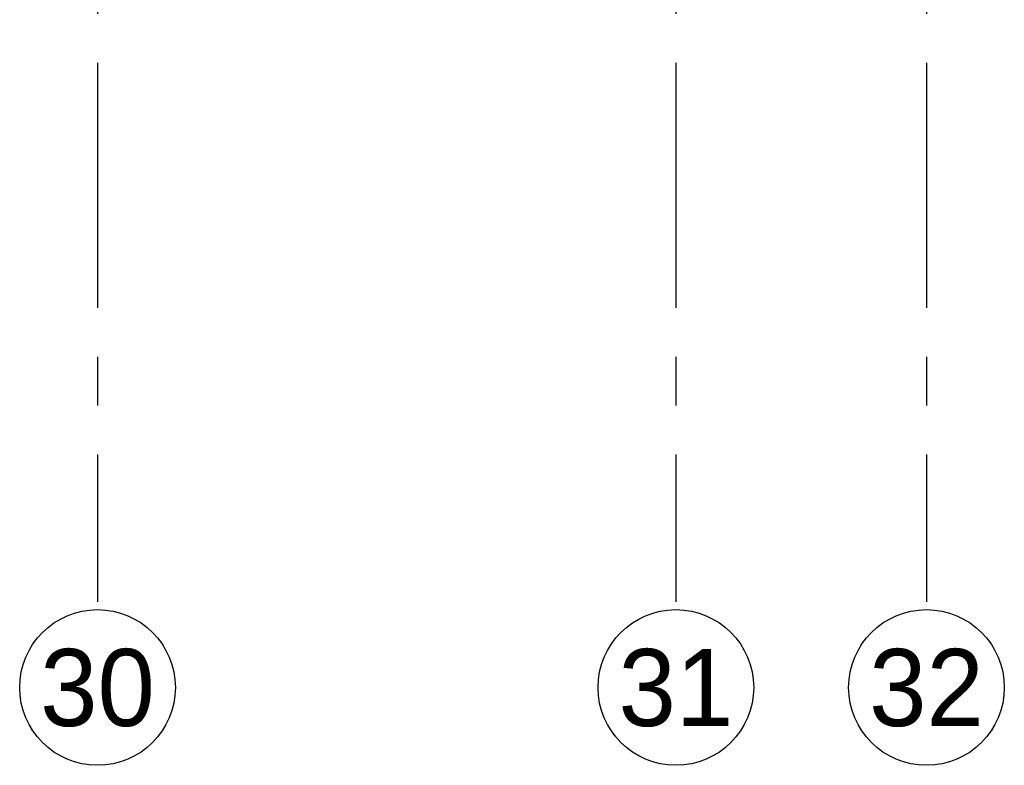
# Model space of a CAD drawing. Header units: millimetres. Extents: x -3528 to 120637, y -25886 to 25397.
# Tile 5 of 20: x 108245 to 114630, y -25886 to -21052. Entities that reach past the tile are written whole.
import ezdxf
from ezdxf.enums import TextEntityAlignment as Align

# ---------------------------------------------------------------- set-up
doc = ezdxf.new("R2010")
doc.units = ezdxf.units.MM
doc.header["$LTSCALE"] = 50
doc.header["$MEASUREMENT"] = 0
doc.linetypes.add('CENTER', pattern=[50.8, 31.75, -6.35, 6.35, -6.35])
doc.layers.add('BL$7----_STRAMIEN', color=8, linetype='CONTINUOUS')
doc.styles.add('03_200', font='B-GBP.shx', dxfattribs={"height": 700})

msp = doc.modelspace()

# ---------------------------------------------------------------- linework, layer by layer
at = {"layer": 'BL$7----_STRAMIEN', "linetype": 'CENTER'}
for p, q in [((108750, 24388.1), (108750, -24827)), ((112500, 24388.1), (112500, -24827)), ((114125, 24388.1), (114125, -24827))]:
    msp.add_line(p, q, dxfattribs=at)
at = {"layer": 'BL$7----_STRAMIEN', "linetype": 'Continuous'}
for centre in [(108750, -25381.6), (112500, -25381.6), (114125, -25381.6)]:
    msp.add_circle(centre, 504.6, dxfattribs=at)

# ---------------------------------------------------------------- texts
at = {"layer": 'BL$7----_STRAMIEN', "style": '03_200'}
for s, p in [('30', (108750, -25381.6)), ('31', (112500, -25381.6)), ('32', (114125, -25381.6))]:
    msp.add_text(s, height=500, dxfattribs=at).set_placement(p, align=Align.MIDDLE)

doc.saveas('drawing.dxf')
